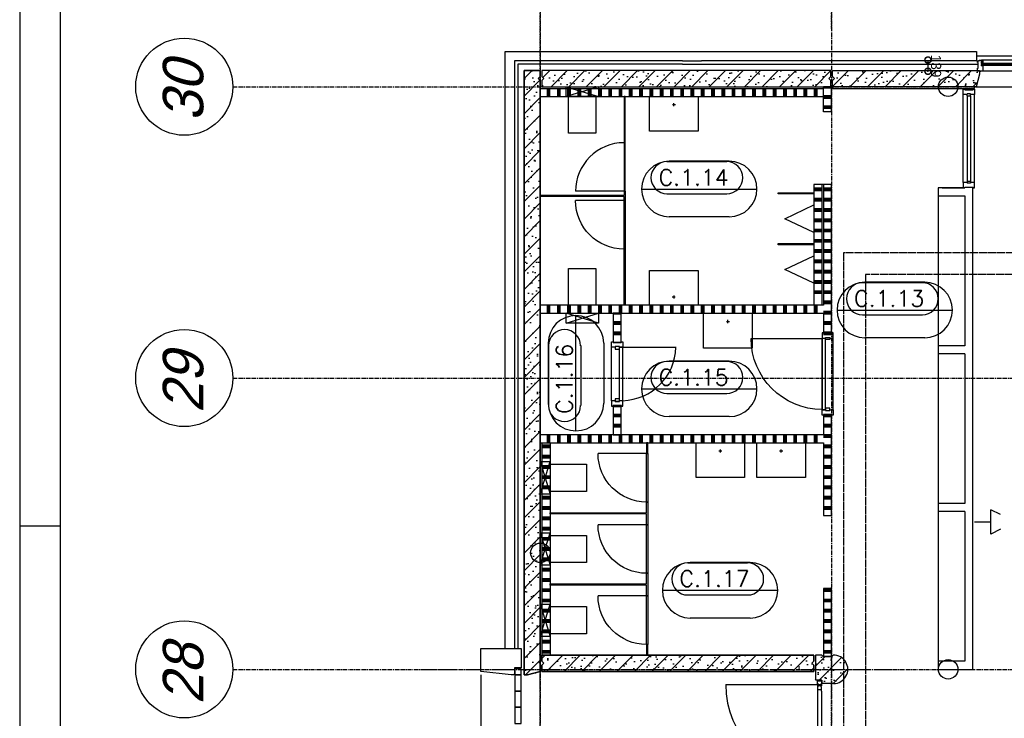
# Model space of a CAD drawing. Extents: x 0 to 1189, y 0 to 841.
# Tile 10 of 33: x 20 to 142, y 570 to 657. Entities that reach past the tile are written whole.
import ezdxf
from ezdxf.enums import TextEntityAlignment as Align

# ---------------------------------------------------------------- set-up
doc = ezdxf.new("R2010")
doc.units = 0
doc.header["$PDSIZE"] = 2
for name, pattern in [('AUSGEZOGEN', [0]), ('B0304', [6, 5, -0.5, 0, -0.5]), ('B0702', [1.171875, 0.78125, -0.390625]), ('DASHDOT', [25.4, 12.7, -6.35, 0, -6.35]), ('DASHDOT2', [12.7, 6.35, -3.175, 0, -3.175]), ('E0001', [1, 1, 0])]:
    doc.linetypes.add(name, pattern=pattern)
doc.layers.get('0').update_dxf_attribs({"linetype": 'CONTINUOUS'})
for name, color, linetype in [('AB$1A---_ATTRIB', 9, 'CONTINUOUS'), ('AL$1A---_ALGEMEEN', 9, 'CONTINUOUS'), ('GOTEN', 3, 'CONTINUOUS'), ('STRAMIEN', 1, 'CONTINUOUS'), ('VITELDATA', 2, 'CONTINUOUS')]:
    doc.layers.add(name, color=color, linetype=linetype)
doc.styles.add('GBB_ISOP', font='b-gbp3.shx')
doc.styles.add('ROMANS', font='romans.shx', dxfattribs={"height": 300})
doc.styles.add('ROMANSCURSIEF', font='romans.shx', dxfattribs={"oblique": 15, "height": 300})
doc.styles.add('STYLE1', font='b-gbp', dxfattribs={"oblique": 15})
pattern_1 = [(225, (0, 0), (108.6116, -108.6116), []), (197, (0, 0), (-41.2599, -127.7242), [0, -130.56, -73.92, 0, -107.52]), (228, (0, 0), (29.4649, -129.8749), [0, -129.28, 0, -131.84, 0, -106.24]), (251, (0, 0), (76.6585, -107.6209), [0, -128, 0, -768, -105.28])]
pattern_2 = [(90, (20872.15, 77261.24), (-127, 8e-15), []), (90, (20856.28, 77261.24), (-127, 8e-15), []), (90, (20840.4, 77261.24), (-127, 8e-15), [])]
pattern_3 = [(0, (20872.15, 77261.24), (0, 127), []), (0, (20872.15, 77277.11), (0, 127), []), (0, (20872.15, 77292.99), (0, 127), [])]

# ---------------------------------------------------------------- blocks, each defined once
blk = doc.blocks.new('FORA0H')
at = {"color": 4}
blk.add_line((20, 836), (20, 5), dxfattribs=at)
at = {"color": 6}
blk.add_line((25, 831), (25, 10), dxfattribs=at)
at = {"color": 7}
blk.add_line((20, 594), (25, 594), dxfattribs=at)
blk = doc.blocks.new('-954P1NIVO1')
at = {"layer": 'AL$1A---_ALGEMEEN', "color": 15, "linetype": 'DASHDOT'}
for p, q in [((0, -766), (0, 8222)), ((3600, -766), (3600, 8222)), ((-1474, 7200), (4498, 7200))]:
    blk.add_line(p, q, dxfattribs=at)
blk = doc.blocks.new('-STR-H')
at = {"layer": 'AL$1A---_ALGEMEEN', "linetype": 'DASHDOT', "ltscale": 0.5}
blk.add_line((0, 0), (-9880, 0), dxfattribs=at)
at = {"layer": 'AL$1A---_ALGEMEEN', "linetype": 'Continuous', "ltscale": 2}
blk.add_circle((-10000, 0), 120, dxfattribs=at)
for p in [(-8560, 0), (-4960, 0), (-1360, 0)]:
    blk.add_point(p, dxfattribs=at)
blk = doc.blocks.new('-P03')
at = {"layer": 'AL$1A---_ALGEMEEN', "ltscale": 2}
h = blk.add_hatch(dxfattribs=at)
h.set_pattern_fill('PREFB', color=256, scale=8, angle=180, style=0)
h.set_pattern_definition(pattern_1)
h.paths.add_polyline_path([(1829, 156), (1829, 200), (10, 200), (10, 125), (35, 100), (10, 75), (10, 0), (1787, 0)])
h.paths.add_polyline_path([(3791, 156), (3791, 200), (3409, 200), (3409, 156), (3451, 0), (3749, 0)])
h.paths.add_polyline_path([(7190, 125), (7190, 200), (6614, 200), (6614, 156), (6656, 0), (7190, 0), (7190, 75), (7165, 100)])
for p, q in [((10, 0), (10, -20)), ((7190, 0), (7190, -20)), ((10, -20), (1762, -20)), ((7190, -20), (6681, -20))]:
    blk.add_line(p, q, dxfattribs=at)
at = {"layer": 'AL$1A---_ALGEMEEN', "color": 15, "linetype": 'Continuous', "ltscale": 2}
for p, q in [((1767, 0), (1762, -20)), ((1787, 0), (6656, 0)), ((6676, 0), (6681, -20))]:
    blk.add_line(p, q, dxfattribs=at)
at = {"layer": 'AL$1A---_ALGEMEEN', "linetype": 'Continuous', "ltscale": 2}
for points in [[(10, 200), (1829, 200), (1829, 156), (1787, 0), (10, 0), (10, 75), (35, 100), (10, 125), (10, 200)], [(3409, 200), (3791, 200), (3791, 156), (3749, 0), (3451, 0), (3409, 156), (3409, 200)], [(7190, 200), (6614, 200), (6614, 156), (6656, 0), (7190, 0), (7190, 75), (7165, 100), (7190, 125), (7190, 200)]]:
    blk.add_lwpolyline(points, dxfattribs=at)
at = {"layer": 'AL$1A---_ALGEMEEN', "linetype": 'DASHDOT', "ltscale": 2, "rotation": 180}
blk.add_blockref('-STR-H', (-1360, 0), dxfattribs=at)
blk = doc.blocks.new('-P67')
at = {"layer": 'AL$1A---_ALGEMEEN', "ltscale": 2}
h = blk.add_hatch(dxfattribs=at)
h.set_pattern_fill('PREFB', color=256, scale=8, angle=180, style=0)
h.set_pattern_definition(pattern_1)
h.paths.add_polyline_path([(160, 75), (140, 55), (40, 55), (20, 75), (-60, 75), (-60, -222), (-50, -232), (20, -232), (20, -275), (165, -275, 1.014604)])
at = {"layer": 'AL$1A---_ALGEMEEN', "linetype": 'Continuous', "ltscale": 2}
for p, q in [((-60, 75), (-60, -222)), ((20, 75), (-60, 75)), ((20, 75), (40, 55)), ((140, 55), (40, 55)), ((160, 75), (140, 55)), ((-50, -232), (-60, -222)), ((20, -232), (-50, -232)), ((20, -232), (20, -275)), ((165, -275), (20, -275))]:
    blk.add_line(p, q, dxfattribs=at)
blk.add_arc((165, -100), 175, 270, 91.6613, dxfattribs=at)
blk = doc.blocks.new('-GLASA')
at = {"layer": 'AL$1A---_ALGEMEEN', "color": 15, "ltscale": 2}
for p, q in [((5, 27), (407, 27)), ((5, 27), (5, 3)), ((5, 22), (407, 22)), ((5, 7), (407, 7)), ((5, 3), (407, 3)), ((13, 22), (13, 7))]:
    blk.add_line(p, q, dxfattribs=at)
at = {"layer": 'AL$1A---_ALGEMEEN', "color": 15}
for p, q in [((17, 30), (21, 27)), ((17, 0), (21, 3))]:
    blk.add_line(p, q, dxfattribs=at)
at = {"layer": 'AL$1A---_ALGEMEEN', "color": 15, "ltscale": 2}
blk.add_lwpolyline([(5, 3), (0, 3), (5, 27), (0, 27), (5, 3)], dxfattribs=at)
at = {"layer": 'AL$1A---_ALGEMEEN'}
for p in [(0, 30), (0, 0)]:
    blk.add_point(p, dxfattribs=at)
blk = doc.blocks.new('_DOTSMALL')
at = {"color": 0, "linetype": 'ByBlock', "const_width": 0.5}
blk.add_lwpolyline([(-0.0625, 0, 1), (0.0625, 0, 1)], format="xyb", close=True, dxfattribs=at)
blk = doc.blocks.new('-P1KHE10')
at = {"layer": 'AL$1A---_ALGEMEEN', "ltscale": 2}
for p, q in [((-1731, 3199), (-1798, 3199)), ((-1798, 3199), (-1798, 3159)), ((-1731, 3127), (-1731, 3199)), ((-559, 3199), (-626, 3199)), ((-626, 3199), (-626, 3169)), ((-626, 3169), (-626, 3127)), ((-559, 3199), (-232, 3199)), ((-559, 3127), (-559, 3199)), ((-164, 3199), (-232, 3199)), ((-232, 3199), (-232, 3169)), ((-232, 3169), (-232, 3127)), ((-164, 3127), (-164, 3199)), ((230, 3199), (163, 3199)), ((163, 3199), (163, 3169)), ((163, 3169), (163, 3127)), ((230, 3127), (230, 3199)), ((626, 3199), (558, 3199)), ((558, 3199), (558, 3169)), ((558, 3169), (558, 3127)), ((626, 3127), (626, 3199)), ((1731, 3127), (1731, 3199)), ((1731, 3199), (1798, 3199)), ((1798, 3199), (1798, 3159)), ((-1798, 3159), (-1789, 3159)), ((-1789, 3090), (-1798, 3090)), ((-1798, 3090), (-1798, 3075)), ((-1778, 3075), (-1798, 3075)), ((-1789, 3159), (-1789, 3090)), ((-1778, 3075), (-1778, 3060)), ((-1778, 3060), (-1748, 3060)), ((-1748, 3060), (-1748, 3127)), ((-1748, 3127), (-1731, 3127)), ((-626, 3127), (-609, 3127)), ((-609, 3127), (-609, 3060)), ((-609, 3060), (-583, 3060)), ((-583, 3060), (-583, 3060)), ((-583, 3060), (-576, 3060)), ((-576, 3127), (-559, 3127)), ((-576, 3060), (-576, 3127)), ((-574, 3125), (-557, 3125)), ((-524, 3129), (-524, 3138)), ((-524, 3129), (-507, 3129)), ((-266, 3129), (-284, 3129)), ((-266, 3129), (-266, 3138)), ((-216, 3125), (-234, 3125)), ((-232, 3127), (-214, 3127)), ((-214, 3127), (-214, 3060)), ((-214, 3060), (-188, 3060)), ((-188, 3060), (-188, 3060)), ((-188, 3060), (-182, 3060)), ((-182, 3127), (-164, 3127)), ((-182, 3060), (-182, 3127)), ((-139, 3070), (-139, 3070)), ((163, 3127), (180, 3127)), ((180, 3127), (180, 3060)), ((180, 3060), (206, 3060)), ((206, 3060), (206, 3060)), ((206, 3060), (214, 3060)), ((214, 3127), (230, 3127)), ((214, 3060), (214, 3127)), ((216, 3125), (232, 3125)), ((266, 3129), (266, 3138)), ((266, 3129), (282, 3129)), ((523, 3129), (506, 3129)), ((523, 3129), (523, 3138)), ((573, 3125), (556, 3125)), ((558, 3127), (576, 3127)), ((576, 3127), (576, 3060)), ((576, 3060), (602, 3060)), ((602, 3060), (602, 3060)), ((602, 3060), (608, 3060)), ((608, 3127), (626, 3127)), ((608, 3060), (608, 3127)), ((1748, 3127), (1731, 3127)), ((1748, 3060), (1748, 3127)), ((1778, 3060), (1748, 3060)), ((1778, 3075), (1778, 3060)), ((1778, 3075), (1798, 3075)), ((1798, 3159), (1789, 3159)), ((1789, 3159), (1789, 3090)), ((1789, 3090), (1798, 3090)), ((1798, 3090), (1798, 3075))]:
    blk.add_line(p, q, dxfattribs=at)
at = {"layer": 'AL$1A---_ALGEMEEN', "color": 15, "ltscale": 2}
for p, q in [((-1731, 3199), (-626, 3199)), ((-164, 3199), (163, 3199)), ((230, 3199), (558, 3199)), ((626, 3199), (1731, 3199)), ((-1748, 3060), (-609, 3060)), ((-1341, 3124), (-1016, 3124)), ((-1341, 3119), (-1016, 3119)), ((-1341, 3104), (-1016, 3104)), ((-1341, 3100), (-1016, 3100)), ((-576, 3060), (-214, 3060)), ((-519, 3126), (-395, 3126)), ((-519, 3126), (-519, 3102)), ((-519, 3121), (-395, 3121)), ((-519, 3106), (-395, 3106)), ((-519, 3102), (-395, 3102)), ((-511, 3121), (-511, 3106)), ((-272, 3126), (-395, 3126)), ((-272, 3121), (-395, 3121)), ((-272, 3106), (-395, 3106)), ((-272, 3102), (-395, 3102)), ((-280, 3121), (-280, 3106)), ((-272, 3126), (-272, 3102)), ((-177, 3119), (0, 3119)), ((-177, 3104), (0, 3104)), ((-177, 3124), (0, 3124)), ((-177, 3124), (-177, 3100)), ((-177, 3100), (0, 3100)), ((-169, 3119), (-169, 3104)), ((176, 3124), (0, 3124)), ((176, 3119), (0, 3119)), ((176, 3104), (0, 3104)), ((176, 3100), (0, 3100)), ((168, 3119), (168, 3104)), ((176, 3124), (176, 3100)), ((214, 3060), (576, 3060)), ((270, 3126), (394, 3126)), ((270, 3126), (270, 3102)), ((270, 3121), (394, 3121)), ((270, 3106), (394, 3106)), ((270, 3102), (394, 3102)), ((278, 3121), (278, 3106)), ((518, 3126), (394, 3126)), ((518, 3121), (394, 3121)), ((518, 3106), (394, 3106)), ((518, 3102), (394, 3102)), ((510, 3121), (510, 3106)), ((518, 3126), (518, 3102)), ((608, 3060), (1748, 3060)), ((1341, 3124), (1016, 3124)), ((1341, 3119), (1016, 3119)), ((1341, 3104), (1016, 3104)), ((1341, 3100), (1016, 3100))]:
    blk.add_line(p, q, dxfattribs=at)
at = {"layer": 'AL$1A---_ALGEMEEN', "color": 15, "linetype": 'ByBlock', "ltscale": 2}
blk.add_line((2410, 3060), (2410, 3199), dxfattribs=at)
at = {"layer": 'AL$1A---_ALGEMEEN'}
for p, q in [((-574, 3125), (-574, 3084)), ((-574, 3084), (-509, 3084)), ((-557, 3125), (-557, 3138)), ((-524, 3138), (-557, 3138)), ((-534, 3148), (-536, 3138)), ((-510, 3148), (-534, 3148)), ((-524, 3099), (-524, 3129)), ((-524, 3099), (-507, 3099)), ((-510, 3148), (-507, 3129)), ((-509, 3084), (-507, 3099)), ((-280, 3148), (-284, 3129)), ((-266, 3099), (-284, 3099)), ((-281, 3084), (-284, 3099)), ((-216, 3084), (-281, 3084)), ((-280, 3148), (-257, 3148)), ((-266, 3138), (-234, 3138)), ((-266, 3099), (-266, 3129)), ((-257, 3148), (-255, 3138)), ((-234, 3125), (-234, 3138)), ((-216, 3125), (-216, 3084)), ((216, 3125), (216, 3084)), ((216, 3084), (280, 3084)), ((232, 3125), (232, 3138)), ((266, 3138), (232, 3138)), ((256, 3148), (254, 3138)), ((279, 3148), (256, 3148)), ((266, 3099), (266, 3129)), ((266, 3099), (282, 3099)), ((279, 3148), (282, 3129)), ((280, 3084), (282, 3099)), ((509, 3148), (506, 3129)), ((523, 3099), (506, 3099)), ((508, 3084), (506, 3099)), ((573, 3084), (508, 3084)), ((509, 3148), (533, 3148)), ((523, 3138), (556, 3138)), ((523, 3099), (523, 3129)), ((533, 3148), (535, 3138)), ((556, 3125), (556, 3138)), ((573, 3125), (573, 3084))]:
    blk.add_line(p, q, dxfattribs=at)
at = {"layer": 'AL$1A---_ALGEMEEN', "color": 15}
for p, q in [((-507, 3129), (-503, 3126)), ((-507, 3099), (-503, 3102)), ((-284, 3129), (-288, 3126)), ((-284, 3099), (-288, 3102)), ((-164, 3127), (-160, 3124)), ((-164, 3097), (-160, 3100)), ((163, 3127), (159, 3124)), ((163, 3097), (159, 3100)), ((282, 3129), (287, 3126)), ((282, 3099), (287, 3102)), ((506, 3129), (502, 3126)), ((506, 3099), (502, 3102))]:
    blk.add_line(p, q, dxfattribs=at)
at = {"layer": 'AL$1A---_ALGEMEEN'}
for points in [[(-1748, 3070), (-1731, 3070), (-1731, 3097), (-1748, 3097)], [(-609, 3070), (-626, 3070), (-626, 3097), (-609, 3097)], [(-182, 3070), (-164, 3070), (-164, 3097), (-182, 3097)], [(163, 3070), (180, 3070), (180, 3097), (163, 3097)], [(609, 3070), (626, 3070), (626, 3097), (609, 3097)], [(1748, 3070), (1731, 3070), (1731, 3097), (1748, 3097)]]:
    blk.add_lwpolyline(points, close=True, dxfattribs=at)
at = {"layer": 'AL$1A---_ALGEMEEN', "color": 15, "ltscale": 2}
for points in [[(-519, 3102), (-524, 3102), (-519, 3126), (-524, 3126), (-519, 3102)], [(-272, 3102), (-266, 3102), (-272, 3126), (-266, 3126), (-272, 3102)], [(-177, 3100), (-182, 3100), (-177, 3124), (-182, 3124), (-177, 3100)], [(176, 3100), (180, 3100), (176, 3124), (180, 3124), (176, 3100)], [(270, 3102), (266, 3102), (270, 3126), (266, 3126), (270, 3102)], [(518, 3102), (523, 3102), (518, 3126), (523, 3126), (518, 3102)]]:
    blk.add_lwpolyline(points, dxfattribs=at)
at = {"layer": 'AL$1A---_ALGEMEEN', "color": 15, "linetype": 'ByBlock', "ltscale": 2}
for p in [(1761, 3199), (2410, 3199)]:
    blk.add_point(p, dxfattribs=at)
at = {"layer": 'AL$1A---_ALGEMEEN'}
for p in [(-182, 3127), (-182, 3097), (180, 3097)]:
    blk.add_point(p, dxfattribs=at)
at = {"layer": 'AL$1A---_ALGEMEEN', "color": 15, "linetype": 'ByBlock', "ltscale": 2, "xscale": 150, "yscale": 150, "zscale": 150}
for p, rotation in [((2410, 3199), 90), ((2410, 3060), 270)]:
    blk.add_blockref('_DOTSMALL', p, dxfattribs=dict(at, rotation=rotation))
at = {"layer": 'AL$1A---_ALGEMEEN', "color": 15, "ltscale": 2}
for p in [(-1748, 3097), (609, 3097)]:
    blk.add_blockref('-GLASA', p, dxfattribs=at)
at = {"layer": 'AL$1A---_ALGEMEEN', "color": 15, "ltscale": 2, "xscale": -1}
for p in [(-609, 3097), (1748, 3097)]:
    blk.add_blockref('-GLASA', p, dxfattribs=at)
at = {"layer": 'AL$1A---_ALGEMEEN', "color": 15, "linetype": 'ByBlock', "ltscale": 2, "insert": (2310, 3135), "char_height": 125, "attachment_point": 5, "rotation": 90, "style": 'GBB_ISOP'}
blk.add_mtext('\\A1;139', dxfattribs=at)
blk = doc.blocks.new('-954P1-KHIC')
at = {"layer": 'AL$1A---_ALGEMEEN', "ltscale": 2}
for p, q in [((-139, -1033.2), (-139, -966.2)), ((-139, -966.2), (-90, -966.2)), ((-49, -966.2), (0, -966.2)), ((0, -966.2), (0, -1033.2)), ((-120.5, -1033.2), (-139, -1033.2)), ((-18.5, -1023.2), (-120.5, -1023.2)), ((-120.5, -1023.2), (-120.5, -1033.2)), ((-18.5, -1033.2), (-18.5, -1023.2)), ((0, -1033.2), (-18.5, -1033.2))]:
    blk.add_line(p, q, dxfattribs=at)
at = {"layer": 'AL$1A---_ALGEMEEN'}
for p, q in [((-49, -949.2), (-90, -949.2)), ((-90, -949.2), (-90, -975.2)), ((-49, -949.2), (-49, -975.2)), ((-90, -975.2), (-49, -975.2))]:
    blk.add_line(p, q, dxfattribs=at)
blk = doc.blocks.new('-P1KHI07')
at = {"layer": 'AL$1A---_ALGEMEEN', "color": 15, "ltscale": 2}
for p, q in [((1152.77, 0), (67, 0)), ((84, -49), (1135.77, -49)), ((84, -90), (1135.77, -90)), ((1152.77, -139), (67, -139))]:
    blk.add_line(p, q, dxfattribs=at)
at = {"layer": 'AL$1A---_ALGEMEEN', "ltscale": 2, "rotation": 270}
blk.add_blockref('-954P1-KHIC', (1033.2, -139), dxfattribs=at)
at = {"layer": 'AL$1A---_ALGEMEEN', "ltscale": 2, "xscale": -1, "rotation": 89.99999999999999}
blk.add_blockref('-954P1-KHIC', (186.57, -139), dxfattribs=at)
blk = doc.blocks.new('01564')
at = {"layer": 'AL$1A---_ALGEMEEN', "color": 15, "linetype": 'AUSGEZOGEN'}
for p, q in [((0, 1.5), (0, 48.5)), ((1.5, 50), (38.5, 50)), ((1.5, 1.5), (1.5, 48.5)), ((1.5, 48.5), (38.5, 48.5)), ((40, 1.5), (1.5, 1.5)), ((58.5, 0), (1.5, 0)), ((38.5, 48.5), (38.5, 3)), ((40, 48.5), (40, 3)), ((40, 3), (58.5, 3)), ((58.5, 1.5), (40, 1.5))]:
    blk.add_line(p, q, dxfattribs=at)
for centre, start, end in [((1.5, 48.5), 90, 180), ((1.5, 1.5), 180, 270), ((38.5, 48.5), 0, 90), ((40, 3), 180, 270), ((58.5, 1.5), 0, 90), ((58.5, 1.5), 270, 0)]:
    blk.add_arc(centre, 1.5, start, end, dxfattribs=at)
blk = doc.blocks.new('30114')
at = {"layer": 'AL$1A---_ALGEMEEN', "color": 15, "linetype": 'AUSGEZOGEN'}
for p, q in [((-18.5, 3), (0, 3)), ((0, 1.5), (-18.5, 1.5)), ((0, 0), (-18.5, 0)), ((0, 21.22636), (0, 48.5)), ((0, 3), (0, 21.22636)), ((42, 1.5), (0, 1.5)), ((61.5, 0), (0, 0)), ((1.5, 50), (38.5, 50)), ((1.5, 21.22636), (1.5, 48.5)), ((1.5, 48.5), (38.5, 48.5)), ((1.5, 3), (1.5, 21.22636)), ((38.5, 48.5), (38.5, 43)), ((40, 48.5), (40, 43)), ((40, 43), (48.5, 43)), ((40, 41.5), (48.5, 41.5)), ((48.5, 8.5), (42, 8.5)), ((48.5, 7), (42, 7)), ((42, 3), (61.5, 3)), ((42, 1.5), (61.5, 1.5)), ((48.5, 41.5), (48.5, 21.22636)), ((48.5, 21.22636), (48.5, 8.5)), ((50, 41.5), (50, 21.22636)), ((50, 21.22636), (50, 8.5))]:
    blk.add_line(p, q, dxfattribs=at)
for centre, radius, start, end in [((-18.5, 1.5), 1.5, 90, 180), ((-18.5, 1.5), 1.5, 180, 270), ((1.5, 48.5), 1.5, 90, 180), ((0, 3), 1.5, 270, 0), ((38.5, 48.5), 1.5, 0, 90), ((40, 43), 1.5, 180, 270), ((42, 5), 3.5, 90, 180), ((42, 5), 3.5, 180, 270), ((42, 5), 2, 90, 180), ((42, 5), 2, 180, 270), ((48.5, 41.5), 1.5, 0, 90), ((48.5, 8.5), 1.5, 270, 0), ((61.5, 1.5), 1.5, 0, 90), ((61.5, 1.5), 1.5, 270, 0)]:
    blk.add_arc(centre, radius, start, end, dxfattribs=at)
blk = doc.blocks.new('30416')
at = {"layer": 'AL$1A---_ALGEMEEN', "color": 15, "linetype": 'AUSGEZOGEN'}
for p, q in [((-21.50002, 50), (9.86174, 50.00002)), ((-21.50002, 48.5), (-2.000015, 48.5)), ((-2.000015, 47), (-21.50002, 47)), ((-10, 31.0621), (-10, 41.5)), ((-10, 8.5), (-10, 31.0621)), ((-8.5, 43), (-2, 43)), ((-8.5, 41.5), (-2, 41.5)), ((-8.5, 31.0621), (-8.5, 41.5)), ((-8.5, 8.5), (-8.5, 31.0621)), ((0, 8.5), (-8.5, 8.5)), ((0, 7), (-8.5, 7)), ((-2.000015, 48.5), (9.86174, 48.5)), ((0, 1.5), (0, 7)), ((1.5, 1.5), (1.5, 7)), ((9.861786, 1.5), (1.5, 1.5)), ((9.861786, 0), (1.5, 0)), ((40, 1.500015), (9.861755, 1.5)), ((9.861786, 50), (38.5, 50.00002)), ((9.861786, 48.5), (38.5, 48.50002)), ((58.50002, 0.000015), (9.861786, 0)), ((38.5, 48.5), (38.5, 31.0621)), ((38.5, 31.06212), (38.5, 3.000015)), ((40, 48.5), (40, 31.0621)), ((40, 31.06212), (40, 3.000015)), ((40, 3.000015), (58.5, 3.000015)), ((58.50002, 1.500015), (40, 1.500015))]:
    blk.add_line(p, q, dxfattribs=at)
for centre, radius, start, end in [((-21.50002, 48.5), 1.5, 90, 180), ((-21.50002, 48.5), 1.5, 180, 270), ((-8.5, 41.5), 1.5, 90, 180), ((-8.5, 8.5), 1.5, 180, 270), ((-2.000015, 45), 3.5, 0, 90.00001), ((-2.000015, 45), 2, 0, 90.00001), ((-2.000015, 45), 3.5, 270, 0), ((-2.000015, 45), 2, 270, 0), ((0, 7), 1.5, 0, 90), ((1.5, 1.5), 1.5, 180, 270), ((38.5, 48.5), 1.5, 0, 90.00001), ((40, 3.000015), 1.5, 180, 270), ((58.50002, 1.500015), 1.5, 0, 90.00001), ((58.50002, 1.500015), 1.5, 270, 0)]:
    blk.add_arc(centre, radius, start, end, dxfattribs=at)
blk = doc.blocks.new('30013')
at = {"layer": 'AL$1A---_ALGEMEEN', "color": 15, "linetype": 'AUSGEZOGEN'}
for p, q in [((0, 48.5), (0, 20.92189)), ((0, 20.92189), (0, 1.5)), ((38.50001, 50), (1.500008, 50)), ((38.50001, 48.5), (1.500008, 48.5)), ((1.500008, 48.5), (1.500008, 20.92189)), ((1.500008, 20.92189), (1.500008, 1.5)), ((1.500008, 1.5), (42.00001, 1.5)), ((1.500008, 0), (61.50001, 0)), ((38.50001, 43), (38.50001, 48.5)), ((40.00001, 43), (40.00001, 48.5)), ((48.50001, 43), (40.00001, 43)), ((48.50001, 41.5), (40.00001, 41.5)), ((42.00001, 8.5), (48.50001, 8.5)), ((42.00001, 7), (48.50001, 7)), ((61.50001, 3), (42.00001, 3)), ((42.00001, 1.5), (61.50001, 1.5)), ((48.50001, 20.92189), (48.50001, 41.5)), ((48.50001, 8.5), (48.50001, 20.92189)), ((50.00001, 20.92189), (50.00001, 41.5)), ((50.00001, 8.5), (50.00001, 20.92189))]:
    blk.add_line(p, q, dxfattribs=at)
for centre, radius, start, end in [((1.500008, 1.5), 1.5, 180, 270), ((1.500015, 48.5), 1.5, 90, 180), ((38.49999, 48.5), 1.5, 0, 90), ((39.99999, 43), 1.5, 180, 270), ((41.99999, 5), 3.5, 90, 180), ((41.99999, 5), 3.5, 180, 270), ((41.99999, 5), 2, 90, 180), ((41.99999, 5), 2, 180, 270), ((48.49999, 41.5), 1.5, 0, 90), ((48.49999, 8.5), 1.5, 270, 0), ((61.50001, 1.5), 1.5, 0, 90), ((61.50001, 1.5), 1.5, 270, 0)]:
    blk.add_arc(centre, radius, start, end, dxfattribs=at)
blk = doc.blocks.new('-954P1-KSI01')
at = {"layer": 'AL$1A---_ALGEMEEN', "ltscale": 2}
blk.add_line((56.49999, -1188.00004), (56.49999, -55), dxfattribs=at)
at = {"layer": 'AL$1A---_ALGEMEEN', "color": 15, "ltscale": 2}
for p, q in [((116.50001, -55.00002), (1129.50001, -55.00002)), ((136.50003, -5.000015), (1109.49999, -5.000015)), ((1234.50001, -55), (2339.5, -55)), ((1254.50001, -5), (2319.5, -5))]:
    blk.add_line(p, q, dxfattribs=at)
at = {"layer": 'AL$1A---_ALGEMEEN', "ltscale": 2}
blk.add_arc((56.49999, -55), 1133.00004, 270, 0, dxfattribs=at)
at = {"layer": 'AL$1A---_ALGEMEEN', "ltscale": 2, "xscale": -1, "rotation": 180}
blk.add_blockref('30013', (10, -5), dxfattribs=at)
at = {"layer": 'AL$1A---_ALGEMEEN', "color": 15, "ltscale": 2, "xscale": -1, "rotation": 180}
blk.add_blockref('30416', (78.00001, -5), dxfattribs=at)
at = {"layer": 'AL$1A---_ALGEMEEN', "ltscale": 2, "rotation": 180}
for name, p in [('30416', (1168.00001, -5)), ('30114', (1236.00001, -5)), ('01564', (2378, -5))]:
    blk.add_blockref(name, p, dxfattribs=at)
blk = doc.blocks.new('-P21')
at = {"layer": 'AL$1A---_ALGEMEEN', "linetype": 'Continuous', "ltscale": 2, "rotation": 270}
blk.add_blockref('-STR-H', (0, -1360), dxfattribs=at)
blk = doc.blocks.new('-P23')
at = {"layer": 'AL$1A---_ALGEMEEN', "linetype": 'Continuous', "ltscale": 2, "rotation": 90}
blk.add_blockref('-STR-H', (0, 5106), dxfattribs=at)
blk = doc.blocks.new('-STR-H2')
at = {"layer": 'AL$1A---_ALGEMEEN', "linetype": 'DASHDOT', "ltscale": 0.5}
blk.add_line((-3600, 0), (-9880, 0), dxfattribs=at)
at = {"layer": 'AL$1A---_ALGEMEEN', "linetype": 'Continuous', "ltscale": 2}
blk.add_circle((-10000, 0), 120, dxfattribs=at)
for p in [(-8560, 0), (-4960, 0)]:
    blk.add_point(p, dxfattribs=at)
blk = doc.blocks.new('-P25')
at = {"layer": 'AL$1A---_ALGEMEEN', "ltscale": 2}
h = blk.add_hatch(dxfattribs=at)
h.set_pattern_fill('PREFB', color=256, scale=8, angle=180, style=0)
h.set_pattern_definition(pattern_1)
h.paths.add_polyline_path([(20, 100), (20, 25), (45, 0), (20, -25), (20, -100), (3380, -100), (3380, -25), (3355, 0), (3380, 25), (3380, 100)])
at = {"layer": 'AL$1A---_ALGEMEEN', "linetype": 'Continuous', "ltscale": 2}
for points in [[(20, 100), (3380, 100), (3380, 25)], [(20, 25), (20, 100)], [(20, 100), (20, 25), (45, 0), (20, -25), (20, -100), (3380, -100), (3380, -25), (3355, 0), (3380, 25), (3380, 100), (20, 100)], [(20, 25), (45, 0), (20, -25)], [(3380, 25), (3355, 0), (3380, -25)], [(3380, -25), (3380, -100), (20, -100), (20, -25)]]:
    blk.add_lwpolyline(points, dxfattribs=at)
at = {"layer": 'AL$1A---_ALGEMEEN', "linetype": 'Continuous', "ltscale": 2, "rotation": 180}
blk.add_blockref('-STR-H2', (-4960, -75), dxfattribs=at)
blk = doc.blocks.new('-P20')
at = {"layer": 'AL$1A---_ALGEMEEN', "ltscale": 2}
h = blk.add_hatch(dxfattribs=at)
h.set_pattern_fill('PREFB', color=256, scale=8, angle=180, style=0)
h.set_pattern_definition(pattern_1)
h.paths.add_polyline_path([(0, 10953), (-25, 10978), (0, 11003), (0, 11078), (-200, 11078), (-200, 3610), (-160, 3610), (0, 3652.9)])
at = {"layer": 'AL$1A---_ALGEMEEN', "linetype": 'Continuous', "ltscale": 2}
for p, q in [((-200, 3610), (-200, 11078)), ((-200, 11078), (0, 11078)), ((0, 11078), (0, 11003)), ((0, 10953), (0, 3652.9)), ((0, 3652.9), (-160, 3610)), ((-160, 3610), (-200, 3610))]:
    blk.add_line(p, q, dxfattribs=at)
for points in [[(-200, 3610), (-160, 3610), (0, 3652.9), (0, 10953), (-25, 10978), (0, 11003), (0, 11078), (-200, 11078), (-200, 3610)], [(0, 11003), (-25, 10978), (0, 10953)]]:
    blk.add_lwpolyline(points, dxfattribs=at)
at = {"layer": 'AL$1A---_ALGEMEEN', "linetype": 'Continuous', "ltscale": 2, "rotation": 270}
blk.add_blockref('-STR-H', (0, 2318), dxfattribs=at)
blk = doc.blocks.new('-P19')
at = {"layer": 'AL$1A---_ALGEMEEN', "ltscale": 2}
h = blk.add_hatch(dxfattribs=at)
h.set_pattern_fill('PREFB', color=256, scale=8, angle=180, style=0)
h.set_pattern_definition(pattern_1)
h.paths.add_polyline_path([(3590, 200), (20, 200), (20, 125), (45, 100), (20, 75), (20, 0), (3590, 0), (3590, 75), (3565, 100), (3590, 125)])
at = {"layer": 'AL$1A---_ALGEMEEN', "linetype": 'Continuous', "ltscale": 2}
for p, q in [((20, 125), (45, 100)), ((45, 100), (20, 75))]:
    blk.add_line(p, q, dxfattribs=at)
for points in [[(3590, 125), (3590, 200), (20, 200), (20, 125)], [(20, 200), (20, 125), (45, 100), (20, 75), (20, 0), (3590, 0), (3590, 75), (3565, 100), (3590, 125), (3590, 200), (20, 200)], [(3590, 125), (3565, 100), (3590, 75)], [(20, 75), (20, 0), (3590, 0), (3590, 75)]]:
    blk.add_lwpolyline(points, dxfattribs=at)
at = {"layer": 'AL$1A---_ALGEMEEN', "linetype": 'Continuous', "ltscale": 2, "rotation": 180}
blk.add_blockref('-STR-H2', (-4960, 0), dxfattribs=at)
blk = doc.blocks.new('-RUIM-NR')
at = {"layer": 'AL$1A---_ALGEMEEN', "color": 15, "linetype": 'ByBlock'}
for p, q in [((340, 337), (-399, 337)), ((370, 343), (-370, 343)), ((-713, 0), (713, 0)), ((341, -62), (-399, -62)), ((370, -343), (-370, -343))]:
    blk.add_line(p, q, dxfattribs=at)
for centre, radius, start, end in [((-370, 0), 343, 90, 270), ((-399, 140), 198, 90, 270), ((340, 140), 198, 270, 90), ((370, 0), 343, 270, 90)]:
    blk.add_arc(centre, radius, start, end, dxfattribs=at)
at = {"layer": 'AB$1A---_ATTRIB', "linetype": 'Continuous', "style": 'ROMANS'}
blk.add_attdef('RUIMTENUMMER', (-502, 43), '', height=200, dxfattribs=at)
at = {"layer": 'AB$1A---_ATTRIB', "color": 1, "linetype": 'Continuous', "style": 'ROMANS'}
blk.add_attdef('PEILMAAT', (-557, -214), '', height=150, dxfattribs=at)
blk = doc.blocks.new('-954P-KOZ2')
at = {"layer": 'AL$1A---_ALGEMEEN', "ltscale": 2}
blk.add_line((15, 0), (615, 0), dxfattribs=at)
at = {"layer": 'AL$1A---_ALGEMEEN', "color": 15, "ltscale": 2}
blk.add_lwpolyline([(0, 0), (0, -600), (15, -600), (15, 0)], close=True, dxfattribs=at)
at = {"layer": 'AL$1A---_ALGEMEEN', "ltscale": 2}
blk.add_arc((15, 0), 600, 270, 0, dxfattribs=at)
blk = doc.blocks.new('H100017-_871429120740')
at = {"layer": 'AL$1A---_ALGEMEEN'}
for p, q in [((-18, -101), (20, -101)), ((1, -120), (1, -82))]:
    blk.add_line(p, q, dxfattribs=at)
blk.add_lwpolyline([(-300, -430), (-300, 0), (300, 0), (300, -430)], close=True, dxfattribs=at)
blk = doc.blocks.new('H100005-_871429120740')
at = {"layer": 'AL$1A---_ALGEMEEN'}
blk.add_lwpolyline([(-170, 0), (170, 0), (0, -360)], close=True, dxfattribs=at)
blk = doc.blocks.new('-954P-WC1')
at = {"layer": 'AL$1A---_ALGEMEEN'}
for p, q in [((200, 120), (-200, 0)), ((-200, 120), (200, 0))]:
    blk.add_line(p, q, dxfattribs=at)
blk.add_lwpolyline([(200, 120), (200, 0), (-200, 0), (-200, 120)], close=True, dxfattribs=at)
blk.add_lwpolyline([(168, 0), (168, -452), (-168, -452), (-168, 0)], dxfattribs=at)
blk = doc.blocks.new('-954P1-KHIB')
at = {"layer": 'AL$1A---_ALGEMEEN'}
blk.add_lwpolyline([(-87, -105), (-61, -105), (-61, -52), (-87, -52)], close=True, dxfattribs=at)
blk = doc.blocks.new('-P1KHI01')
at = {"layer": 'AL$1A---_ALGEMEEN', "ltscale": 2}
for p, q in [((20, 876), (20, -3)), ((-49, -18.5), (-49, 0)), ((-49, 0), (18, 0)), ((18, 0), (18, -43)), ((968, 0), (901, 0)), ((901, 0), (901, -43)), ((968, -18.5), (968, 0)), ((-49, -18.5), (-40, -18.5)), ((-49, -120.5), (-40, -120.5)), ((-40, -18.5), (-40, -120.5)), ((9, -43), (9, -96)), ((9, -43), (18, -43)), ((9, -96), (18, -96)), ((18, -96), (18, -139)), ((910, -43), (901, -43)), ((910, -96), (901, -96)), ((901, -96), (901, -139)), ((910, -43), (910, -96)), ((968, -18.5), (959, -18.5)), ((959, -18.5), (959, -120.5)), ((968, -120.5), (959, -120.5)), ((18, -139), (-49, -139)), ((901, -139), (968, -139))]:
    blk.add_line(p, q, dxfattribs=at)
at = {"layer": 'AL$1A---_ALGEMEEN', "color": 15, "ltscale": 2}
for p, q in [((901, 0), (18, 0)), ((901, -139), (18, -139))]:
    blk.add_line(p, q, dxfattribs=at)
at = {"layer": 'AL$1A---_ALGEMEEN', "ltscale": 2}
for points in [[(-49, -139), (-49, -120.5)], [(968, -139), (968, -120.5)]]:
    blk.add_lwpolyline(points, dxfattribs=at)
at = {"layer": 'AL$1A---_ALGEMEEN', "color": 15}
blk.add_lwpolyline([(899, -3), (899, -42), (20, -42), (20, -3)], close=True, dxfattribs=at)
at = {"layer": 'AL$1A---_ALGEMEEN'}
blk.add_lwpolyline([(884, -43), (910, -43), (910, -96), (884, -96)], close=True, dxfattribs=at)
at = {"layer": 'AL$1A---_ALGEMEEN', "ltscale": 2}
blk.add_arc((20, -3), 879, 0.19555, 90, dxfattribs=at)
at = {"layer": 'AL$1A---_ALGEMEEN', "ltscale": 2, "rotation": 180}
blk.add_blockref('-954P1-KHIB', (-52.4, -148.3), dxfattribs=at)
blk = doc.blocks.new('-954P1-KHIA')
at = {"layer": 'AL$1A---_ALGEMEEN', "ltscale": 2}
for p, q in [((0, -18.5), (0, 0)), ((0, 0), (67, 0)), ((67, 0), (67, -43)), ((0, -18.5), (9, -18.5)), ((0, -120.5), (9, -120.5)), ((9, -18.5), (9, -120.5)), ((58, -43), (58, -96)), ((58, -43), (67, -43)), ((58, -96), (67, -96)), ((67, -96), (67, -139)), ((67, -139), (0, -139))]:
    blk.add_line(p, q, dxfattribs=at)
blk.add_lwpolyline([(0, -139), (0, -120.5)], dxfattribs=at)
blk = doc.blocks.new('-954P1-KHIE')
at = {"layer": 'AL$1A---_ALGEMEEN'}
blk.add_lwpolyline([(-97, -105), (-61, -105), (-61, -52), (-97, -52)], close=True, dxfattribs=at)
blk = doc.blocks.new('-P1KHI03')
at = {"layer": 'AL$1A---_ALGEMEEN', "ltscale": 2}
blk.add_line((69, -3), (69, 657), dxfattribs=at)
at = {"layer": 'AL$1A---_ALGEMEEN', "color": 15, "ltscale": 2}
for p, q in [((731, 0), (67, 0)), ((731, -139), (67, -139))]:
    blk.add_line(p, q, dxfattribs=at)
at = {"layer": 'AL$1A---_ALGEMEEN', "color": 15}
blk.add_lwpolyline([(729, -3), (729, -42), (69, -42), (69, -3)], close=True, dxfattribs=at)
at = {"layer": 'AL$1A---_ALGEMEEN', "ltscale": 2}
blk.add_arc((47, -25), 682, 1.8537, 88.1463, dxfattribs=at)
for name, p in [('-954P1-KHIA', (0, 0)), ('-954P1-KHIE', (155, 9)), ('-954P1-KHIE', (801, 9))]:
    blk.add_blockref(name, p, dxfattribs=at)
at = {"layer": 'AL$1A---_ALGEMEEN', "ltscale": 2, "xscale": -1}
blk.add_blockref('-954P1-KHIA', (798, 0), dxfattribs=at)
blk = doc.blocks.new('XREF_B-A3-II-113')
at = {"layer": 'AL$1A---_ALGEMEEN', "ltscale": 2}
h = blk.add_hatch(dxfattribs=at)
h.set_pattern_fill('PLAST', color=8, scale=20, angle=90, style=0)
h.set_pattern_definition(pattern_2)
h.paths.add_polyline_path([(21190, 77241), (20872, 77241), (20872, 77141), (21190, 77141)])
h = blk.add_hatch(dxfattribs=at)
h.set_pattern_fill('PLAST', color=8, scale=20, angle=90, style=0)
h.set_pattern_definition(pattern_2)
h.paths.add_polyline_path([(24372, 77241), (21590, 77241), (21590, 77141), (24372, 77141)])
h.paths.add_polyline_path([(21590, 77241), (21523, 77241), (21390, 77201), (21590, 77141)])
h.paths.add_polyline_path([(21390, 77201), (21190, 77141), (21590, 77141)])
h.paths.add_polyline_path([(21523, 77241), (21256, 77241), (21390, 77201)])
h.paths.add_polyline_path([(21390, 77201), (21256, 77241), (21190, 77241), (21190, 77141)])
h = blk.add_hatch(dxfattribs=at)
h.set_pattern_fill('PLAST', color=8, scale=20, style=0)
h.set_pattern_definition(pattern_3)
h.paths.add_polyline_path([(24472, 77261), (24372, 77261), (24372, 76951), (24472, 76951)])
h = blk.add_hatch(dxfattribs=at)
h.set_pattern_fill('PLAST', color=8, scale=20, style=0)
h.set_pattern_definition(pattern_3)
h.paths.add_polyline_path([(24352, 76051), (24252, 76051), (24252, 74681), (24352, 74681)])
h = blk.add_hatch(dxfattribs=at)
h.set_pattern_fill('PLAST', color=8, scale=20, style=0)
h.set_pattern_definition(pattern_3)
h.paths.add_polyline_path([(24472, 76051), (24372, 76051), (24372, 74561), (24372, 74195), (24373, 74195), (24373, 74186), (24472, 74186), (24472, 74195)])
h = blk.add_hatch(dxfattribs=at)
h.set_pattern_fill('PLAST', color=8, scale=20, angle=90, style=0)
h.set_pattern_definition(pattern_2)
h.paths.add_polyline_path([(24372, 74561), (20872, 74561), (20872, 74461), (24372, 74461)])
h.paths.add_polyline_path([(24372, 72961), (20872, 72961), (20872, 72861), (24372, 72861)])
h = blk.add_hatch(dxfattribs=at)
h.set_pattern_fill('PLAST', color=8, scale=20, style=0)
h.set_pattern_definition(pattern_3)
h.paths.add_polyline_path([(21872, 74461), (21772, 74461), (21772, 74101), (21872, 74101)])
h.paths.add_polyline_path([(21872, 73322), (21772, 73322), (21772, 72961), (21872, 72961)])
h = blk.add_hatch(dxfattribs=at)
h.set_pattern_fill('PLAST', color=8, scale=20, style=0)
h.set_pattern_definition(pattern_3)
h.paths.add_polyline_path([(24472, 73212), (24372, 73212), (24372, 72961), (24372, 72861), (24372, 71961), (24472, 71961)])
h = blk.add_hatch(dxfattribs=at)
h.set_pattern_fill('PLAST', color=8, scale=20, style=0)
h.set_pattern_definition(pattern_3)
h.paths.add_polyline_path([(20892, 72628), (20992, 72628), (20992, 72861), (20892, 72861)])
h.paths.add_polyline_path([(20992, 72628), (20892, 72628), (20892, 72562), (20932, 72428)])
h.paths.add_polyline_path([(20932, 72428), (20992, 72228), (20992, 72628)])
h.paths.add_polyline_path([(20932, 72428), (20892, 72562), (20892, 72295)])
h.paths.add_polyline_path([(20932, 72428), (20892, 72295), (20892, 72228), (20992, 72228)])
h.paths.add_polyline_path([(20892, 71748), (20992, 71748), (20992, 72228), (20892, 72228)])
h = blk.add_hatch(dxfattribs=at)
h.set_pattern_fill('PLAST', color=8, scale=20, style=0)
h.set_pattern_definition(pattern_3)
h.paths.add_polyline_path([(20992, 71748), (20892, 71748), (20892, 71682), (20932, 71548)])
h.paths.add_polyline_path([(20992, 71748), (20932, 71548), (20992, 71348)])
h.paths.add_polyline_path([(20932, 71548), (20892, 71682), (20892, 71415)])
h.paths.add_polyline_path([(20932, 71548), (20892, 71415), (20892, 71348), (20992, 71348)])
h = blk.add_hatch(dxfattribs=at)
h.set_pattern_fill('PLAST', color=8, scale=20, style=0)
h.set_pattern_definition(pattern_3)
h.paths.add_polyline_path([(20992, 71348), (20892, 71348), (20892, 70868), (20992, 70868)])
h = blk.add_hatch(dxfattribs=at)
h.set_pattern_fill('PLAST', color=8, scale=20, style=0)
h.set_pattern_definition(pattern_3)
h.paths.add_polyline_path([(24472, 71061), (24372, 71061), (24372, 70236), (24472, 70236)])
h.paths.add_polyline_path([(24472, 70236), (24372, 70236), (24372, 70226), (24472, 70226)])
h = blk.add_hatch(dxfattribs=at)
h.set_pattern_fill('PLAST', color=8, scale=20, style=0)
h.set_pattern_definition(pattern_3)
h.paths.add_polyline_path([(20992, 70868), (20892, 70868), (20892, 70802), (20932, 70668)])
h.paths.add_polyline_path([(20892, 70802), (20892, 70535), (20932, 70668)])
h.paths.add_polyline_path([(20992, 70868), (20932, 70668), (20992, 70468)])
h.paths.add_polyline_path([(20932, 70668), (20892, 70535), (20892, 70468), (20992, 70468)])
h = blk.add_hatch(dxfattribs=at)
h.set_pattern_fill('PLAST', color=8, scale=20, style=0)
h.set_pattern_definition(pattern_3)
h.paths.add_polyline_path([(20992, 70468), (20892, 70468), (20892, 70236), (20992, 70236)])
at = {"layer": 'AL$1A---_ALGEMEEN', "color": 8, "linetype": 'B0702', "ltscale": 2}
blk.add_line((24472, 77981), (24472, 81481), dxfattribs=at)
at = {"layer": 'AL$1A---_ALGEMEEN', "color": 8, "ltscale": 5}
blk.add_line((26264, 77641), (58674, 77641), dxfattribs=at)
at = {"layer": 'AL$1A---_ALGEMEEN', "color": 8, "ltscale": 2}
for p, q in [((20592, 77541), (20592, 70317)), ((22627, 77541), (20592, 77541)), ((24472, 77261), (24372, 77261)), ((24372, 76951), (24372, 77261)), ((24472, 76951), (24472, 77261)), ((24472, 76951), (24372, 76951)), ((24352, 76051), (24252, 76051)), ((24252, 76051), (24252, 74561)), ((24352, 76051), (24352, 74561)), ((24372, 76051), (24352, 76051)), ((21922, 75969), (21922, 75854)), ((25788, 76011), (25788, 75911)), ((26118, 76011), (25788, 76011)), ((25839, 76011), (26108, 76011)), ((26219, 70061), (26219, 76021)), ((26219, 70061), (26219, 76011)), ((20872, 75919), (21907, 75919)), ((20872, 75904), (20872, 75919)), ((21907, 75904), (20872, 75904)), ((25788, 75911), (26119, 75911)), ((26119, 75911), (26119, 74061)), ((26119, 74061), (25789, 74061)), ((25789, 74061), (25789, 73961)), ((26119, 73961), (25789, 73961)), ((26119, 73961), (26119, 72111)), ((26119, 72111), (25789, 72111)), ((25789, 72111), (25789, 72011)), ((26119, 72011), (25789, 72011)), ((26119, 72011), (26119, 70161)), ((26119, 71701), (26119, 70161)), ((25789, 70161), (25789, 70061)), ((26119, 70161), (25789, 70161)), ((26119, 70161), (25789, 70161)), ((25789, 70161), (25789, 70061)), ((26119, 70161), (25839, 70161)), ((26119, 70161), (25839, 70161)), ((20137, 69992), (20137, 68574)), ((25789, 70061), (26219, 70061)), ((25789, 70061), (26219, 70061)), ((25839, 70061), (26219, 70061)), ((25839, 70061), (26219, 70061))]:
    blk.add_line(p, q, dxfattribs=at)
at = {"layer": 'AL$1A---_ALGEMEEN', "color": 8, "linetype": 'Continuous', "ltscale": 2}
for p, q in [((26118, 77231), (26118, 77241)), ((26220, 77231), (26220, 77241))]:
    blk.add_line(p, q, dxfattribs=at)
at = {"layer": 'AL$1A---_ALGEMEEN', "color": 8}
for p, q in [((25788, 75911), (25789, 70161)), ((21190, 74341), (21590, 74461)), ((21590, 74341), (21190, 74461)), ((25789, 71881), (25789, 70161)), ((20872, 70025), (20872, 70183))]:
    blk.add_line(p, q, dxfattribs=at)
at = {"layer": 'AL$1A---_ALGEMEEN', "color": 8, "ltscale": 2}
for points in [[(20437, 70317), (20437, 77696), (22612, 77696)], [(22612, 77696), (26264, 77696), (26264, 77581), (22862, 77581)], [(22627, 77581), (20552, 77581), (20552, 70319)], [(22627, 77581), (22862, 77581)], [(22627, 77541), (26274, 77541)], [(20872, 77241), (24372, 77241)], [(20872, 77141), (24372, 77141)], [(24372, 74561), (20872, 74561), (20872, 74461), (24372, 74461), (24372, 74211), (24472, 74211), (24472, 76051), (24372, 76051), (24372, 74561)], [(21922, 75969), (21907, 75969), (21907, 75919)], [(21922, 75854), (21907, 75854), (21907, 75904)], [(24372, 72961), (20872, 72961), (20872, 72861), (24372, 72861), (24372, 71961), (24472, 71961), (24472, 73212), (24372, 73212), (24372, 72961)], [(20892, 72861), (20892, 70236)], [(20992, 72861), (20992, 70236)], [(20992, 71996), (22185, 71996), (22185, 72129), (22200, 72129), (22200, 71848), (22185, 71848), (22185, 71981), (20992, 71981), (20992, 71996), (20992, 71981)], [(20992, 71116), (22185, 71116), (22185, 71248), (22200, 71248), (22200, 70968), (22185, 70968), (22185, 71101), (20992, 71101), (20992, 71116), (20992, 71101)], [(20557, 69992), (20637, 69992), (20637, 70067), (20557, 70067), (20557, 69992)], [(20557, 69792), (20637, 69792), (20637, 69992), (20557, 69992), (20557, 69792)], [(20557, 69592), (20637, 69592), (20637, 69792), (20557, 69792), (20557, 69592)], [(20557, 69392), (20637, 69392), (20637, 69592), (20557, 69592), (20557, 69392)]]:
    blk.add_lwpolyline(points, dxfattribs=at)
for points in [[(21907, 76569), (21922, 76569), (21922, 77141), (21907, 77141)], [(24252, 75936), (23812, 75936), (23812, 75951), (24252, 75951)], [(24252, 75309), (23812, 75309), (23812, 75324), (24252, 75324)], [(21907, 75254), (21922, 75254), (21922, 74561), (21907, 74561)], [(22185, 72861), (22185, 72729), (22200, 72729), (22200, 72861)], [(24472, 70226), (24472, 70226), (24472, 71061), (24372, 71061), (24372, 70226), (24372, 70226)], [(22185, 70368), (22185, 70236), (22200, 70236), (22200, 70368)]]:
    blk.add_lwpolyline(points, close=True, dxfattribs=at)
at = {"layer": 'AL$1A---_ALGEMEEN', "color": 8}
blk.add_lwpolyline([(21222, 74561), (21222, 75013), (21558, 75013), (21558, 74561)], dxfattribs=at)
for points in [[(21190, 74341), (21190, 74461), (21590, 74461), (21590, 74341)], [(21772, 74101), (21872, 74101), (21872, 74461), (21772, 74461)], [(21772, 72961), (21872, 72961), (21872, 73322), (21772, 73322)]]:
    blk.add_lwpolyline(points, close=True, dxfattribs=at)
at = {"layer": 'AL$1A---_ALGEMEEN', "color": 8, "linetype": 'Continuous', "ltscale": 2}
blk.add_lwpolyline([(20137, 70317), (20637, 70317), (20637, 70081), (20552, 70081), (20552, 70003), (20542, 69993), (20512, 69993), (20137, 70036), (20137, 70317)], dxfattribs=at)
at = {"layer": 'STRAMIEN', "color": 8, "linetype": 'B0304', "ltscale": 10}
for p, q in [((20872, 86161), (20872, 25534)), ((24472, 86161), (24472, 25534)), ((17072, 77261), (103982, 77261)), ((17072, 73661), (103982, 73661)), ((17072, 70061), (103982, 70061))]:
    blk.add_line(p, q, dxfattribs=at)
at = {"layer": 'STRAMIEN', "color": 8}
for centre in [(16472, 77261), (16472, 73661), (16472, 70061)]:
    blk.add_circle(centre, 600, dxfattribs=at)
at = {"layer": 'AL$1A---_ALGEMEEN', "color": 8, "ltscale": 2}
for name, p in [('-P20', (20872, 66383)), ('-P19', (20872, 77261)), ('-954P-WC1', (21390, 77141)), ('H100017-_871429120740', (22522, 77141)), ('H100017-_871429120740', (23190, 74461)), ('H100017-_871429120740', (23097, 72861)), ('H100017-_871429120740', (23847, 72861)), ('-P21', (20872, 62861)), ('-P23', (24472, 66315)), ('-P25', (20872, 70136))]:
    blk.add_blockref(name, p, dxfattribs=at)
at = {"layer": 'AL$1A---_ALGEMEEN', "color": 8, "linetype": 'Continuous', "ltscale": 2}
for name, p, rotation in [('-P1KHE10', (28072, 80651), 180), ('-P1KHI07', (26238, 77231), 270), ('-954P1-KSI01', (24352, 69929), 270)]:
    blk.add_blockref(name, p, dxfattribs=dict(at, rotation=rotation))
for name, p in [('-P03', (24472, 77261)), ('-954P1NIVO1', (20872, 62861)), ('-P67', (24332, 70161))]:
    blk.add_blockref(name, p, dxfattribs=at)
at = {"layer": 'AL$1A---_ALGEMEEN', "color": 8, "linetype": 'DASHDOT2', "ltscale": 2}
blk.add_blockref('-P03', (24472, 77261), dxfattribs=at)
at = {"layer": 'AL$1A---_ALGEMEEN', "color": 8, "ltscale": 2}
for name, p, rotation in [('-954P-KOZ2', (21922, 75969), 180), ('H100005-_871429120740', (24252, 75630), 270), ('H100005-_871429120740', (24252, 75002), 270), ('H100017-_871429120740', (22522, 74561), 180), ('-P1KHI03', (21892, 74110), 270), ('-954P-WC1', (20992, 72428), 90), ('-954P-WC1', (20992, 71548), 90), ('-954P-WC1', (20992, 70668), 90)]:
    blk.add_blockref(name, p, dxfattribs=dict(at, rotation=rotation))
at = {"layer": 'AL$1A---_ALGEMEEN', "color": 8}
ref = blk.add_blockref('-RUIM-NR', (22836, 75997), dxfattribs=at)
ref.add_attrib('RUIMTENUMMER', 'C.1.14', (22334, 76040), dxfattribs={"layer": 'AB$1A---_ATTRIB', "linetype": 'ByBlock', "height": 200, "style": 'ROMANSCURSIEF'})
at = {"layer": 'AL$1A---_ALGEMEEN', "color": 8, "ltscale": 2, "xscale": -1}
for p in [(21922, 75854), (22200, 72729), (22200, 71848), (22200, 70968)]:
    blk.add_blockref('-954P-KOZ2', p, dxfattribs=at)
at = {"layer": 'AL$1A---_ALGEMEEN', "color": 8}
ref = blk.add_blockref('-RUIM-NR', (25252, 74501), dxfattribs=at)
ref.add_attrib('RUIMTENUMMER', 'C.1.13', (24750, 74544), dxfattribs={"layer": 'AB$1A---_ATTRIB', "linetype": 'ByBlock', "height": 200, "style": 'ROMANSCURSIEF'})
ref = blk.add_blockref('-RUIM-NR', (21312, 73721), dxfattribs=dict(at, rotation=90))
ref.add_attrib('RUIMTENUMMER', 'C.1.16', (21269, 73219), dxfattribs={"layer": 'AB$1A---_ATTRIB', "linetype": 'ByBlock', "height": 200, "rotation": 90, "style": 'ROMANSCURSIEF'})
at = {"layer": 'AL$1A---_ALGEMEEN', "color": 8, "ltscale": 2, "xscale": -1, "rotation": 90}
blk.add_blockref('-P1KHI01', (24353, 74171), dxfattribs=at)
at = {"layer": 'AL$1A---_ALGEMEEN', "color": 8}
ref = blk.add_blockref('-RUIM-NR', (22836, 73527), dxfattribs=at)
ref.add_attrib('RUIMTENUMMER', 'C.1.15', (22334, 73570), dxfattribs={"layer": 'AB$1A---_ATTRIB', "linetype": 'ByBlock', "height": 200, "style": 'ROMANSCURSIEF'})
ref = blk.add_blockref('-RUIM-NR', (23094, 71038), dxfattribs=at)
ref.add_attrib('RUIMTENUMMER', 'C.1.17', (22592, 71082), dxfattribs={"layer": 'AB$1A---_ATTRIB', "linetype": 'ByBlock', "height": 200, "style": 'ROMANSCURSIEF'})
at = {"layer": 'STRAMIEN', "color": 8, "style": 'STYLE1', "oblique": 15}
for s, p in [('30', (16857, 76831)), ('29', (16857, 73231)), ('28', (16857, 69631))]:
    blk.add_text(s, height=500, rotation=90, dxfattribs=at).set_placement(p, align=Align.BOTTOM_LEFT)
blk = doc.blocks.new('$DAT003')
for p, q in [((3.2, 0.9), (2, 1.5)), ((2, -1.5), (2, 1.5)), ((0, 0), (2, 0)), ((3.2, -0.9), (2, -1.5))]:
    blk.add_line(p, q)

msp = doc.modelspace()

# ---------------------------------------------------------------- linework, layer by layer
at = {"layer": 'GOTEN', "linetype": 'E0001'}
for p, q in [((121.82, 627.77), (121.82, 505)), ((473.96, 627.77), (121.82, 627.77)), ((124.52, 625.07), (124.52, 528.35)), ((307.72, 625.07), (124.52, 625.07))]:
    msp.add_line(p, q, dxfattribs=at)

# ---------------------------------------------------------------- block references
msp.add_blockref('FORA0H', (0, 0))
at = {"xscale": 0.01, "yscale": 0.01, "zscale": 0.01}
msp.add_blockref('XREF_B-A3-II-113', (-124.38, -124.33), dxfattribs=at)
at = {"layer": 'VITELDATA'}
msp.add_blockref('$DAT003', (138, 594.5), dxfattribs=at)

doc.saveas('drawing.dxf')
